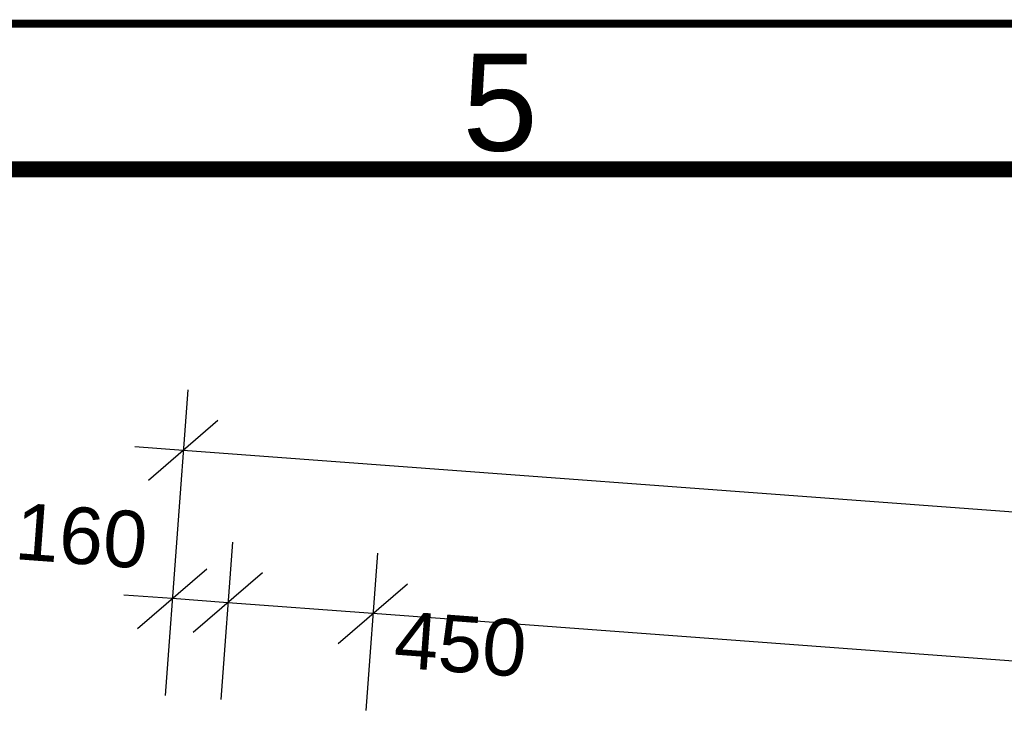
# Model space of a CAD drawing. Extents: x -12025 to 39812, y -30157 to 12.
# Tile 51 of 59: x 20743 to 23789, y -2174 to 12. Entities that reach past the tile are written whole.
import ezdxf

# ---------------------------------------------------------------- set-up
doc = ezdxf.new("R2010")
doc.units = 0
doc.header["$MEASUREMENT"] = 0
doc.layers.add('OÚ Dukovany půdorys kóty 2NP', color=7, linetype='Continuous')
doc.layers.add('Ramecek', color=7, linetype='Continuous')
doc.styles.add('Arial', font='txt')

msp = doc.modelspace()

# ---------------------------------------------------------------- linework, layer by layer
at = {"layer": 'OÚ Dukovany půdorys kóty 2NP', "color": 1, "linetype": 'Continuous'}
for p, q in [((21263.2, -1131.9), (21227, -1618)), ((21356.4, -1226.5), (21142.1, -1411.2)), ((21249.3, -1318.9), (21099.7, -1307.7)), ((32240.7, -2135.3), (21249.3, -1318.9)), ((21229.1, -1589.8), (21193, -2076)), ((21401.4, -1602.6), (21365.3, -2088.7)), ((21850.1, -1635.9), (21814, -2122.1)), ((21108.1, -1869.1), (21322.4, -1684.5)), ((21494.6, -1697.3), (21280.4, -1881.9)), ((21494.6, -1697.3), (21280.4, -1881.9)), ((21729.1, -1915.2), (21943.4, -1730.6)), ((21729.1, -1915.2), (21943.4, -1730.6)), ((21215.3, -1776.8), (21065.7, -1765.7)), ((21387.5, -1789.6), (21215.3, -1776.8)), ((21836.2, -1822.9), (21387.5, -1789.6)), ((21836.2, -1822.9), (21387.5, -1789.6)), ((31609.7, -2548.8), (21836.2, -1822.9)), ((31609.7, -2548.8), (21836.2, -1822.9)), ((31609.7, -2548.8), (21836.2, -1822.9))]:
    msp.add_line(p, q, dxfattribs=at)
at = {"layer": 'Ramecek', "color": 7, "linetype": 'Continuous'}
for points, const_width in [([(0, -28600), (39800, -28600), (39800, 0), (0, 0)], 25), ([(400, -28150), (39400, -28150), (39400, -450), (400, -450)], 50)]:
    msp.add_lwpolyline(points, close=True, dxfattribs=dict(at, const_width=const_width))

# ---------------------------------------------------------------- texts
at = {"layer": 'OÚ Dukovany půdorys kóty 2NP', "color": 1, "linetype": 'Continuous', "style": 'Arial'}
for s, p in [('160', (20724.6, -1654.3)), ('450', (21897.4, -1989))]:
    msp.add_text(s, height=175, rotation=355.752, dxfattribs=at).set_placement(p)
at = {"layer": 'Ramecek', "color": 7, "linetype": 'Continuous', "style": 'Arial'}
msp.add_text('5', height=300, dxfattribs=at).set_placement((22113, -392.5))

doc.saveas('drawing.dxf')
